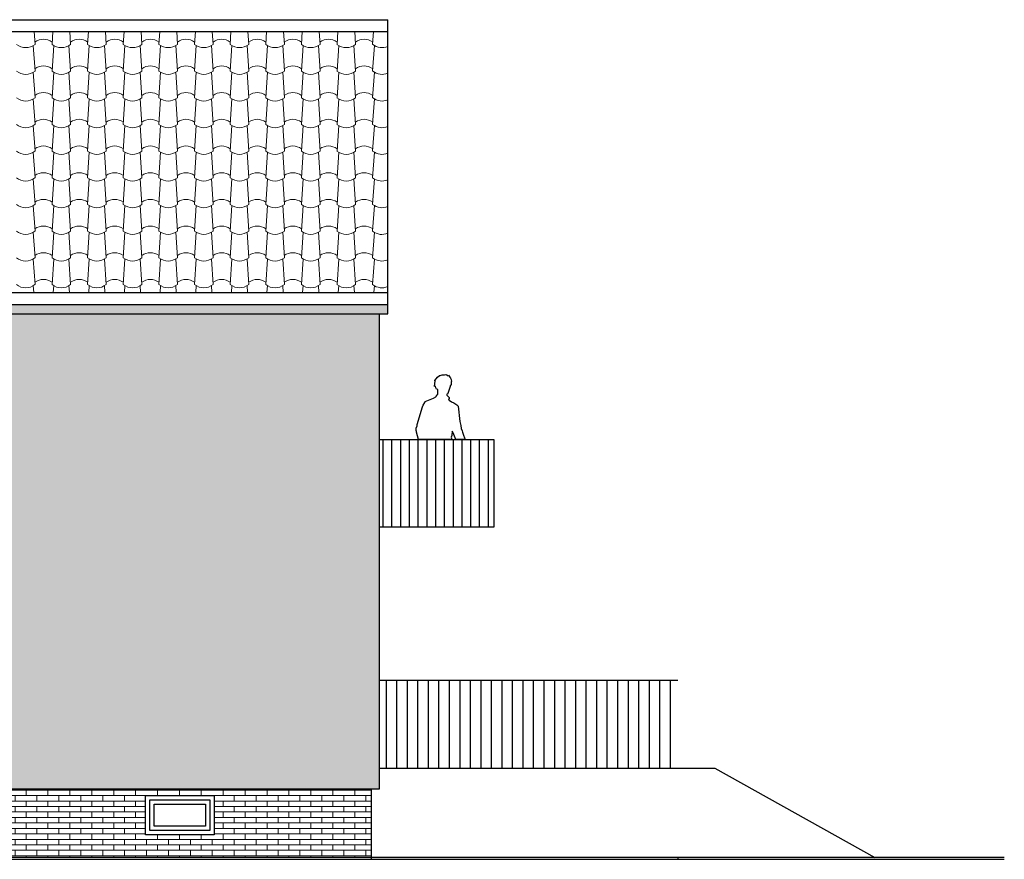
# Model space of a CAD drawing. Header units: millimetres. Extents: x 5 to 471, y 35 to 84.
# Tile 34 of 34: x 460 to 471, y 38 to 48. Entities that reach past the tile are written whole.
import ezdxf

# ---------------------------------------------------------------- set-up
doc = ezdxf.new("R2010")
doc.units = ezdxf.units.MM
doc.header["$MEASUREMENT"] = 0
for name, color, linetype in [('P_ZE_SCHNITT', 7, 'Continuous'), ('R_NT_DACH', 7, 'Continuous'), ('R_NT_FENSTER', 7, 'Continuous'), ('R_NT_HIDDEN', 7, 'Continuous'), ('R_NT_STAHL', 7, 'Continuous'), ('R_TR_BODEN', 7, 'Continuous'), ('R_TR_HIDDEN', 7, 'Continuous'), ('Schraffuren', 7, 'Continuous')]:
    doc.layers.add(name, color=color, linetype=linetype)
doc.linetypes.add('Terrainlinie', pattern='A,0,[1,Bl.Nr. 2.0011.Shx,S=0.000793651,R=0,X=0,Y=-0.043301],-0.1,0', length=0.1)

# ---------------------------------------------------------------- blocks, each defined once
blk = doc.blocks.new('*X366', base_point=(503.572, 39.407))
at = {"layer": 'Schraffuren', "color": 9, "linetype": 'Continuous', "lineweight": 18}
for p, q in [((460.29, 47.813), (460.3, 47.666)), ((460.503, 47.813), (460.494, 47.666)), ((460.696, 47.813), (460.706, 47.666)), ((460.91, 47.813), (460.9, 47.666)), ((461.103, 47.813), (461.113, 47.666)), ((461.316, 47.813), (461.306, 47.666)), ((461.509, 47.813), (461.519, 47.666)), ((461.723, 47.813), (461.713, 47.666)), ((461.916, 47.813), (461.925, 47.666)), ((462.129, 47.813), (462.119, 47.666)), ((462.322, 47.813), (462.332, 47.666)), ((462.535, 47.813), (462.526, 47.666)), ((462.728, 47.813), (462.738, 47.666)), ((462.942, 47.813), (462.932, 47.666)), ((463.135, 47.813), (463.145, 47.666)), ((463.348, 47.813), (463.338, 47.666)), ((463.541, 47.813), (463.551, 47.666)), ((463.755, 47.813), (463.745, 47.666)), ((463.948, 47.813), (463.957, 47.666)), ((464.161, 47.813), (464.151, 47.666)), ((460.28, 47.653), (460.3, 47.361)), ((460.513, 47.653), (460.494, 47.361)), ((460.687, 47.653), (460.706, 47.361)), ((460.919, 47.653), (460.9, 47.361)), ((461.093, 47.653), (461.113, 47.361)), ((461.326, 47.653), (461.306, 47.361)), ((461.5, 47.653), (461.519, 47.361)), ((461.732, 47.653), (461.713, 47.361)), ((461.906, 47.653), (461.925, 47.361)), ((462.139, 47.653), (462.119, 47.361)), ((462.312, 47.653), (462.332, 47.361)), ((462.545, 47.653), (462.526, 47.361)), ((462.719, 47.653), (462.738, 47.361)), ((462.951, 47.653), (462.932, 47.361)), ((463.125, 47.653), (463.145, 47.361)), ((463.358, 47.653), (463.338, 47.361)), ((463.532, 47.653), (463.551, 47.361)), ((463.764, 47.653), (463.745, 47.361)), ((463.938, 47.653), (463.957, 47.361)), ((464.171, 47.653), (464.151, 47.361)), ((460.28, 47.349), (460.3, 47.057)), ((460.513, 47.349), (460.494, 47.057)), ((460.687, 47.349), (460.706, 47.057)), ((460.919, 47.349), (460.9, 47.057)), ((461.093, 47.349), (461.113, 47.057)), ((461.326, 47.349), (461.306, 47.057)), ((461.5, 47.349), (461.519, 47.057)), ((461.732, 47.349), (461.713, 47.057)), ((461.906, 47.349), (461.925, 47.057)), ((462.139, 47.349), (462.119, 47.057)), ((462.312, 47.349), (462.332, 47.057)), ((462.545, 47.349), (462.526, 47.057)), ((462.719, 47.349), (462.738, 47.057)), ((462.951, 47.349), (462.932, 47.057)), ((463.125, 47.349), (463.145, 47.057)), ((463.358, 47.349), (463.338, 47.057)), ((463.532, 47.349), (463.551, 47.057)), ((463.764, 47.349), (463.745, 47.057)), ((463.938, 47.349), (463.957, 47.057)), ((464.171, 47.349), (464.151, 47.057)), ((460.28, 47.044), (460.3, 46.752)), ((460.513, 47.044), (460.494, 46.752)), ((460.687, 47.044), (460.706, 46.752)), ((460.919, 47.044), (460.9, 46.752)), ((461.093, 47.044), (461.113, 46.752)), ((461.326, 47.044), (461.306, 46.752)), ((461.5, 47.044), (461.519, 46.752)), ((461.732, 47.044), (461.713, 46.752)), ((461.906, 47.044), (461.925, 46.752)), ((462.139, 47.044), (462.119, 46.752)), ((462.312, 47.044), (462.332, 46.752)), ((462.545, 47.044), (462.526, 46.752)), ((462.719, 47.044), (462.738, 46.752)), ((462.951, 47.044), (462.932, 46.752)), ((463.125, 47.044), (463.145, 46.752)), ((463.358, 47.044), (463.338, 46.752)), ((463.532, 47.044), (463.551, 46.752)), ((463.764, 47.044), (463.745, 46.752)), ((463.938, 47.044), (463.957, 46.752)), ((464.171, 47.044), (464.151, 46.752)), ((460.28, 46.74), (460.3, 46.448)), ((460.513, 46.74), (460.494, 46.448)), ((460.687, 46.74), (460.706, 46.448)), ((460.919, 46.74), (460.9, 46.448)), ((461.093, 46.74), (461.113, 46.448)), ((461.326, 46.74), (461.306, 46.448)), ((461.5, 46.74), (461.519, 46.448)), ((461.732, 46.74), (461.713, 46.448)), ((461.906, 46.74), (461.925, 46.448)), ((462.139, 46.74), (462.119, 46.448)), ((462.312, 46.74), (462.332, 46.448)), ((462.545, 46.74), (462.526, 46.448)), ((462.719, 46.74), (462.738, 46.448)), ((462.951, 46.74), (462.932, 46.448)), ((463.125, 46.74), (463.145, 46.448)), ((463.358, 46.74), (463.338, 46.448)), ((463.532, 46.74), (463.551, 46.448)), ((463.764, 46.74), (463.745, 46.448)), ((463.938, 46.74), (463.957, 46.448)), ((464.171, 46.74), (464.151, 46.448)), ((460.28, 46.435), (460.3, 46.143)), ((460.513, 46.435), (460.494, 46.143)), ((460.687, 46.435), (460.706, 46.143)), ((460.919, 46.435), (460.9, 46.143)), ((461.093, 46.435), (461.113, 46.143)), ((461.326, 46.435), (461.306, 46.143)), ((461.5, 46.435), (461.519, 46.143)), ((461.732, 46.435), (461.713, 46.143)), ((461.906, 46.435), (461.925, 46.143)), ((462.139, 46.435), (462.119, 46.143)), ((462.312, 46.435), (462.332, 46.143)), ((462.545, 46.435), (462.526, 46.143)), ((462.719, 46.435), (462.738, 46.143)), ((462.951, 46.435), (462.932, 46.143)), ((463.125, 46.435), (463.145, 46.143)), ((463.358, 46.435), (463.338, 46.143)), ((463.532, 46.435), (463.551, 46.143)), ((463.764, 46.435), (463.745, 46.143)), ((463.938, 46.435), (463.957, 46.143)), ((464.171, 46.435), (464.151, 46.143)), ((460.28, 46.131), (460.3, 45.839)), ((460.513, 46.131), (460.494, 45.839)), ((460.687, 46.131), (460.706, 45.839)), ((460.919, 46.131), (460.9, 45.839)), ((461.093, 46.131), (461.113, 45.839)), ((461.326, 46.131), (461.306, 45.839)), ((461.5, 46.131), (461.519, 45.839)), ((461.732, 46.131), (461.713, 45.839)), ((461.906, 46.131), (461.925, 45.839)), ((462.139, 46.131), (462.119, 45.839)), ((462.312, 46.131), (462.332, 45.839)), ((462.545, 46.131), (462.526, 45.839)), ((462.719, 46.131), (462.738, 45.839)), ((462.951, 46.131), (462.932, 45.839)), ((463.125, 46.131), (463.145, 45.839)), ((463.358, 46.131), (463.338, 45.839)), ((463.532, 46.131), (463.551, 45.839)), ((463.764, 46.131), (463.745, 45.839)), ((463.938, 46.131), (463.957, 45.839)), ((464.171, 46.131), (464.151, 45.839)), ((460.28, 45.826), (460.3, 45.534)), ((460.513, 45.826), (460.494, 45.534)), ((460.687, 45.826), (460.706, 45.534)), ((460.919, 45.826), (460.9, 45.534)), ((461.093, 45.826), (461.113, 45.534)), ((461.326, 45.826), (461.306, 45.534)), ((461.5, 45.826), (461.519, 45.534)), ((461.732, 45.826), (461.713, 45.534)), ((461.906, 45.826), (461.925, 45.534)), ((462.139, 45.826), (462.119, 45.534)), ((462.312, 45.826), (462.332, 45.534)), ((462.545, 45.826), (462.526, 45.534)), ((462.719, 45.826), (462.738, 45.534)), ((462.951, 45.826), (462.932, 45.534)), ((463.125, 45.826), (463.145, 45.534)), ((463.358, 45.826), (463.338, 45.534)), ((463.532, 45.826), (463.551, 45.534)), ((463.764, 45.826), (463.745, 45.534)), ((463.938, 45.826), (463.957, 45.534)), ((464.171, 45.826), (464.151, 45.534)), ((460.28, 45.522), (460.3, 45.23)), ((460.513, 45.522), (460.494, 45.23)), ((460.687, 45.522), (460.706, 45.23)), ((460.919, 45.522), (460.9, 45.23)), ((461.093, 45.522), (461.113, 45.23)), ((461.326, 45.522), (461.306, 45.23)), ((461.5, 45.522), (461.519, 45.23)), ((461.732, 45.522), (461.713, 45.23)), ((461.906, 45.522), (461.925, 45.23)), ((462.139, 45.522), (462.119, 45.23)), ((462.312, 45.522), (462.332, 45.23)), ((462.545, 45.522), (462.526, 45.23)), ((462.719, 45.522), (462.738, 45.23)), ((462.951, 45.522), (462.932, 45.23)), ((463.125, 45.522), (463.145, 45.23)), ((463.358, 45.522), (463.338, 45.23)), ((463.532, 45.522), (463.551, 45.23)), ((463.764, 45.522), (463.745, 45.23)), ((463.938, 45.522), (463.957, 45.23)), ((464.171, 45.522), (464.151, 45.23)), ((460.28, 45.217), (460.3, 44.925)), ((460.513, 45.217), (460.494, 44.925)), ((460.687, 45.217), (460.706, 44.925)), ((460.919, 45.217), (460.9, 44.925)), ((461.093, 45.217), (461.113, 44.925)), ((461.326, 45.217), (461.306, 44.925)), ((461.5, 45.217), (461.519, 44.925)), ((461.732, 45.217), (461.713, 44.925)), ((461.906, 45.217), (461.925, 44.925)), ((462.139, 45.217), (462.119, 44.925)), ((462.312, 45.217), (462.332, 44.925)), ((462.545, 45.217), (462.526, 44.925)), ((462.719, 45.217), (462.738, 44.925)), ((462.951, 45.217), (462.932, 44.925)), ((463.125, 45.217), (463.145, 44.925)), ((463.358, 45.217), (463.338, 44.925)), ((463.532, 45.217), (463.551, 44.925)), ((463.764, 45.217), (463.745, 44.925)), ((463.938, 45.217), (463.957, 44.925)), ((464.171, 45.217), (464.151, 44.925)), ((460.28, 44.913), (460.285, 44.836)), ((460.513, 44.913), (460.508, 44.836)), ((460.687, 44.913), (460.692, 44.836)), ((460.919, 44.913), (460.914, 44.836)), ((461.093, 44.913), (461.098, 44.836)), ((461.326, 44.913), (461.321, 44.836)), ((461.5, 44.913), (461.505, 44.836)), ((461.732, 44.913), (461.727, 44.836)), ((461.906, 44.913), (461.911, 44.836)), ((462.139, 44.913), (462.133, 44.836)), ((462.312, 44.913), (462.317, 44.836)), ((462.545, 44.913), (462.54, 44.836)), ((462.719, 44.913), (462.724, 44.836)), ((462.951, 44.913), (462.946, 44.836)), ((463.125, 44.913), (463.13, 44.836)), ((463.358, 44.913), (463.353, 44.836)), ((463.532, 44.913), (463.537, 44.836)), ((463.764, 44.913), (463.759, 44.836)), ((463.938, 44.913), (463.943, 44.836)), ((464.171, 44.913), (464.165, 44.836))]:
    blk.add_line(p, q, dxfattribs=at)
for centre, start_param, end_param in [((460.194, 47.986), 2.678918, 3.604267), ((460.397, 47.368), 5.856101, 6.710269), ((460.6, 47.986), 2.678918, 3.604267), ((460.803, 47.368), 5.856101, 6.710269), ((461.006, 47.986), 2.678918, 3.604267), ((461.21, 47.368), 5.856101, 6.710269), ((461.413, 47.986), 2.678918, 3.604267), ((461.616, 47.368), 5.856101, 6.710269), ((461.819, 47.986), 2.678918, 3.604267), ((462.022, 47.368), 5.856101, 6.710269), ((462.226, 47.986), 2.678918, 3.604267), ((462.429, 47.368), 5.856101, 6.710269), ((462.632, 47.986), 2.678918, 3.604267), ((462.835, 47.368), 5.856101, 6.710269), ((463.038, 47.986), 2.678918, 3.604267), ((463.242, 47.368), 5.856101, 6.710269), ((463.445, 47.986), 2.678918, 3.604267), ((463.648, 47.368), 5.856101, 6.710269), ((463.851, 47.986), 2.678918, 3.604267), ((464.054, 47.368), 5.856101, 6.710269), ((464.258, 47.986), 2.678918, 3.425387), ((460.397, 47.063), 5.856101, 6.710269), ((460.803, 47.063), 5.856101, 6.710269), ((461.21, 47.063), 5.856101, 6.710269), ((461.616, 47.063), 5.856101, 6.710269), ((462.022, 47.063), 5.856101, 6.710269), ((462.429, 47.063), 5.856101, 6.710269), ((462.835, 47.063), 5.856101, 6.710269), ((463.242, 47.063), 5.856101, 6.710269), ((463.648, 47.063), 5.856101, 6.710269), ((464.054, 47.063), 5.856101, 6.710269), ((460.194, 47.681), 2.678918, 3.604267), ((460.6, 47.681), 2.678918, 3.604267), ((461.006, 47.681), 2.678918, 3.604267), ((461.413, 47.681), 2.678918, 3.604267), ((461.819, 47.681), 2.678918, 3.604267), ((462.226, 47.681), 2.678918, 3.604267), ((462.632, 47.681), 2.678918, 3.604267), ((463.038, 47.681), 2.678918, 3.604267), ((463.445, 47.681), 2.678918, 3.604267), ((463.851, 47.681), 2.678918, 3.604267), ((464.258, 47.681), 2.678918, 3.425431), ((460.397, 46.759), 5.856101, 6.710269), ((460.803, 46.759), 5.856101, 6.710269), ((461.21, 46.759), 5.856101, 6.710269), ((461.616, 46.759), 5.856101, 6.710269), ((462.022, 46.759), 5.856101, 6.710269), ((462.429, 46.759), 5.856101, 6.710269), ((462.835, 46.759), 5.856101, 6.710269), ((463.242, 46.759), 5.856101, 6.710269), ((463.648, 46.759), 5.856101, 6.710269), ((464.054, 46.759), 5.856101, 6.710269), ((460.194, 47.377), 2.678918, 3.604267), ((460.6, 47.377), 2.678918, 3.604267), ((461.006, 47.377), 2.678918, 3.604267), ((461.413, 47.377), 2.678918, 3.604267), ((461.819, 47.377), 2.678918, 3.604267), ((462.225, 47.377), 2.678918, 3.604267), ((462.632, 47.377), 2.678918, 3.604267), ((463.038, 47.377), 2.678918, 3.604267), ((463.445, 47.377), 2.678918, 3.604267), ((463.851, 47.377), 2.678918, 3.604267), ((464.258, 47.377), 2.678918, 3.425474), ((460.193, 47.072), 2.678918, 3.604267), ((460.397, 46.454), 5.856101, 6.710269), ((460.6, 47.072), 2.678918, 3.604267), ((460.803, 46.454), 5.856101, 6.710269), ((461.006, 47.072), 2.678918, 3.604267), ((461.209, 46.454), 5.856101, 6.710269), ((461.413, 47.072), 2.678918, 3.604267), ((461.616, 46.454), 5.856101, 6.710269), ((461.819, 47.072), 2.678918, 3.604267), ((462.022, 46.454), 5.856101, 6.710269), ((462.225, 47.072), 2.678918, 3.604267), ((462.429, 46.454), 5.856101, 6.710269), ((462.632, 47.072), 2.678918, 3.604267), ((462.835, 46.454), 5.856101, 6.710269), ((463.038, 47.072), 2.678918, 3.604267), ((463.241, 46.454), 5.856101, 6.710269), ((463.445, 47.072), 2.678918, 3.604267), ((463.648, 46.454), 5.856101, 6.710269), ((463.851, 47.072), 2.678918, 3.604267), ((464.054, 46.454), 5.856101, 6.710269), ((464.257, 47.072), 2.678918, 3.425518), ((460.397, 46.15), 5.856101, 6.710269), ((460.803, 46.15), 5.856101, 6.710269), ((461.209, 46.15), 5.856101, 6.710269), ((461.616, 46.15), 5.856101, 6.710269), ((462.022, 46.15), 5.856101, 6.710269), ((462.429, 46.15), 5.856101, 6.710269), ((462.835, 46.15), 5.856101, 6.710269), ((463.241, 46.15), 5.856101, 6.710269), ((463.648, 46.15), 5.856101, 6.710269), ((464.054, 46.15), 5.856101, 6.710269), ((460.193, 46.768), 2.678918, 3.604267), ((460.6, 46.768), 2.678918, 3.604267), ((461.006, 46.768), 2.678918, 3.604267), ((461.413, 46.768), 2.678918, 3.604267), ((461.819, 46.768), 2.678918, 3.604267), ((462.225, 46.768), 2.678918, 3.604267), ((462.632, 46.768), 2.678918, 3.604267), ((463.038, 46.768), 2.678918, 3.604267), ((463.445, 46.768), 2.678918, 3.604267), ((463.851, 46.768), 2.678918, 3.604267), ((464.257, 46.768), 2.678918, 3.425562), ((460.397, 45.845), 5.856101, 6.710269), ((460.803, 45.845), 5.856101, 6.710269), ((461.209, 45.845), 5.856101, 6.710269), ((461.616, 45.845), 5.856101, 6.710269), ((462.022, 45.845), 5.856101, 6.710269), ((462.429, 45.845), 5.856101, 6.710269), ((462.835, 45.845), 5.856101, 6.710269), ((463.241, 45.845), 5.856101, 6.710269), ((463.648, 45.845), 5.856101, 6.710269), ((464.054, 45.845), 5.856101, 6.710269), ((460.193, 46.463), 2.678918, 3.604267), ((460.6, 46.463), 2.678918, 3.604267), ((461.006, 46.463), 2.678918, 3.604267), ((461.413, 46.463), 2.678918, 3.604267), ((461.819, 46.463), 2.678918, 3.604267), ((462.225, 46.463), 2.678918, 3.604267), ((462.632, 46.463), 2.678918, 3.604267), ((463.038, 46.463), 2.678918, 3.604267), ((463.445, 46.463), 2.678918, 3.604267), ((463.851, 46.463), 2.678918, 3.604267), ((464.257, 46.463), 2.678918, 3.425606), ((460.193, 46.159), 2.678918, 3.604267), ((460.397, 45.541), 5.856101, 6.710269), ((460.6, 46.159), 2.678918, 3.604267), ((460.803, 45.541), 5.856101, 6.710269), ((461.006, 46.159), 2.678918, 3.604267), ((461.209, 45.541), 5.856101, 6.710269), ((461.413, 46.159), 2.678918, 3.604267), ((461.616, 45.541), 5.856101, 6.710269), ((461.819, 46.159), 2.678918, 3.604267), ((462.022, 45.541), 5.856101, 6.710269), ((462.225, 46.159), 2.678918, 3.604267), ((462.429, 45.541), 5.856101, 6.710269), ((462.632, 46.159), 2.678918, 3.604267), ((462.835, 45.541), 5.856101, 6.710269), ((463.038, 46.159), 2.678918, 3.604267), ((463.241, 45.541), 5.856101, 6.710269), ((463.445, 46.159), 2.678918, 3.604267), ((463.648, 45.541), 5.856101, 6.710269), ((463.851, 46.159), 2.678918, 3.604267), ((464.054, 45.541), 5.856101, 6.710269), ((464.257, 46.159), 2.678918, 3.425649), ((460.397, 45.236), 5.856101, 6.710269), ((460.803, 45.236), 5.856101, 6.710269), ((461.209, 45.236), 5.856101, 6.710269), ((461.616, 45.236), 5.856101, 6.710269), ((462.022, 45.236), 5.856101, 6.710269), ((462.429, 45.236), 5.856101, 6.710269), ((462.835, 45.236), 5.856101, 6.710269), ((463.241, 45.236), 5.856101, 6.710269), ((463.648, 45.236), 5.856101, 6.710269), ((464.054, 45.236), 5.856101, 6.710269), ((460.193, 45.854), 2.678918, 3.604267), ((460.6, 45.854), 2.678918, 3.604267), ((461.006, 45.854), 2.678918, 3.604267), ((461.413, 45.854), 2.678918, 3.604267), ((461.819, 45.854), 2.678918, 3.604267), ((462.225, 45.854), 2.678918, 3.604267), ((462.632, 45.854), 2.678918, 3.604267), ((463.038, 45.854), 2.678918, 3.604267), ((463.445, 45.854), 2.678918, 3.604267), ((463.851, 45.854), 2.678918, 3.604267), ((464.257, 45.854), 2.678918, 3.425693), ((460.397, 44.932), 5.856101, 6.710269), ((460.803, 44.932), 5.856101, 6.710269), ((461.209, 44.932), 5.856101, 6.710269), ((461.616, 44.932), 5.856101, 6.710269), ((462.022, 44.932), 5.856101, 6.710269), ((462.429, 44.932), 5.856101, 6.710269), ((462.835, 44.932), 5.856101, 6.710269), ((463.241, 44.932), 5.856101, 6.710269), ((463.648, 44.932), 5.856101, 6.710269), ((464.054, 44.932), 5.856101, 6.710269), ((460.193, 45.55), 2.678918, 3.604267), ((460.6, 45.55), 2.678918, 3.604267), ((461.006, 45.55), 2.678918, 3.604267), ((461.413, 45.55), 2.678918, 3.604267), ((461.819, 45.55), 2.678918, 3.604267), ((462.225, 45.55), 2.678918, 3.604267), ((462.632, 45.55), 2.678918, 3.604267), ((463.038, 45.55), 2.678918, 3.604267), ((463.445, 45.55), 2.678918, 3.604267), ((463.851, 45.55), 2.678918, 3.604267), ((464.257, 45.55), 2.678918, 3.425737), ((460.397, 44.627), 5.856101, 6.710269), ((460.803, 44.627), 5.856101, 6.710269), ((461.209, 44.627), 5.856101, 6.710269), ((461.616, 44.627), 5.856101, 6.710269), ((462.022, 44.627), 5.856101, 6.710269), ((462.429, 44.627), 5.856101, 6.710269), ((462.835, 44.627), 5.856101, 6.710269), ((463.241, 44.627), 5.856101, 6.710269), ((463.648, 44.627), 5.856101, 6.710269), ((464.054, 44.627), 5.856101, 6.710269), ((460.193, 45.245), 2.678918, 3.604267), ((460.6, 45.245), 2.678918, 3.604267), ((461.006, 45.245), 2.678918, 3.604267), ((461.413, 45.245), 2.678918, 3.604267), ((461.819, 45.245), 2.678918, 3.604267), ((462.225, 45.245), 2.678918, 3.604267), ((462.632, 45.245), 2.678918, 3.604267), ((463.038, 45.245), 2.678918, 3.604267), ((463.445, 45.245), 2.678918, 3.604267), ((463.851, 45.245), 2.678918, 3.604267), ((464.257, 45.245), 2.678918, 3.42578)]:
    blk.add_ellipse(centre, major_axis=(0, 0.357), ratio=0.666667, start_param=start_param, end_param=end_param, dxfattribs=at)
blk = doc.blocks.new('Schraffur_2_3', base_point=(503.572, 39.407))
at = {"layer": 'Schraffuren', "color": 255, "linetype": 'Continuous', "lineweight": 18}
for p, q in [((464.324, 47.813), (459.884, 47.813)), ((464.324, 44.836), (464.324, 47.813)), ((452.954, 44.836), (464.324, 44.836))]:
    blk.add_line(p, q, dxfattribs=at)
at = {"layer": 'Schraffuren', "color": 9, "linetype": 'Continuous', "lineweight": 18}
blk.add_blockref('*X366', (503.572, 39.407), dxfattribs=at)

msp = doc.modelspace()

# ---------------------------------------------------------------- hatches: boundary and pattern name
at = {"layer": 'Schraffuren', "linetype": 'Continuous', "lineweight": 13}
msp.add_hatch(color=7, dxfattribs=at).paths.add_polyline_path([(464.32423, 44.5905), (464.32423, 44.69825), (452.95423, 44.69825), (452.95423, 44.5905)], flags=0)
at = {"layer": 'Schraffuren', "linetype": 'Continuous', "lineweight": 18}
h = msp.add_hatch(dxfattribs=at)
h.set_pattern_fill('Zement_gebunden_0003', color=9, style=0, pattern_type=2)
h.set_pattern_definition([(45, (503.57173, 39.406745), (-0.05303301, 0.05303301), [0, -0.075])])
h.paths.add_polyline_path([(453.05423, 39.16674), (464.22423, 39.16674), (464.22423, 44.5905), (453.05423, 44.5905)], flags=0)
h.paths.add_polyline_path([(455.96923, 40.16674), (454.68423, 40.16674), (454.68423, 41.62674), (455.96923, 41.62674)], flags=0)
h.paths.add_polyline_path([(455.96923, 42.91674), (454.68423, 42.91674), (454.68423, 44.37674), (455.96923, 44.37674)], flags=0)
h.paths.add_polyline_path([(457.80923, 40.16674), (457.80923, 41.62674), (459.09423, 41.62674), (459.09423, 40.16674)], flags=0)
h.paths.add_polyline_path([(459.09423, 42.91674), (457.80923, 42.91674), (457.80923, 44.37674), (459.09423, 44.37674)], flags=0)
at = {"layer": 'Schraffuren', "linetype": 'Continuous'}
h = msp.add_hatch(dxfattribs=at)
h.set_pattern_fill('Holz_Schalung__stehend___84', color=256, style=0, pattern_type=2)
h.set_pattern_definition([(90, (503.57173, 39.40674), (-0.1, 0), [])])
h.paths.add_polyline_path([(464.22423, 42.15674), (465.53423, 42.15674), (465.53423, 43.15674), (464.22423, 43.15674)], flags=0)
at = {"layer": 'Schraffuren', "linetype": 'Continuous', "lineweight": 18}
h = msp.add_hatch(dxfattribs=at)
h.set_pattern_fill('MW_Verband__Läufer__DF_0003', color=9, style=0, pattern_type=2)
h.set_pattern_definition([(0, (503.57173, 39.406745), (0, 0.0625), []), (90, (503.57173, 39.40674), (-0.25, 0), [0.0625, -0.0625]), (90, (503.69673, 39.46924), (-0.25, 0), [0.0625, -0.0625])])
h.paths.add_polyline_path([(453.14423, 39.16674), (453.14423, 38.38674), (464.13423, 38.38674), (464.13423, 39.16674)], flags=0)
h.paths.add_polyline_path([(455.71923, 38.64674), (454.93423, 38.64674), (454.93423, 39.09674), (455.71923, 39.09674)], flags=0)
h.paths.add_polyline_path([(458.05923, 38.64674), (458.05923, 39.09674), (458.84423, 39.09674), (458.84423, 38.64674)], flags=0)
h.paths.add_polyline_path([(462.34423, 38.64674), (461.55923, 38.64674), (461.55923, 39.09674), (462.34423, 39.09674)], flags=0)

# ---------------------------------------------------------------- linework, layer by layer
at = {"layer": 'P_ZE_SCHNITT', "linetype": 'Continuous', "flags": 128}
msp.add_lwpolyline([(464.67535, 43.15674), (464.65097, 43.24087), (464.65097, 43.2484), (464.64804, 43.25934), (464.64804, 43.28603), (464.65789, 43.31283), (464.66, 43.32969), (464.71919, 43.53056), (464.72656, 43.54834), (464.74487, 43.58006), (464.75127, 43.59082), (464.8437, 43.62828), (464.8721, 43.64468), (464.88687, 43.67027), (464.89417, 43.66886), (464.89417, 43.72713), (464.88116, 43.72973), (464.8719, 43.74578), (464.8667, 43.76517), (464.85671, 43.76042), (464.86607, 43.82702), (464.85983, 43.82494), (464.86035, 43.8317), (464.89081, 43.86745), (464.91485, 43.88752), (464.91966, 43.88626), (464.94615, 43.89696), (464.96332, 43.89704), (464.97276, 43.89704), (464.98595, 43.89866), (464.9989, 43.89525), (465.01253, 43.8846), (465.01495, 43.89028), (465.03145, 43.86839), (465.03622, 43.8694), (465.0397, 43.85755), (465.04789, 43.84152), (465.05242, 43.81852), (465.04807, 43.81417), (465.04542, 43.77956), (465.04249, 43.78082), (465.04094, 43.76981), (465.03538, 43.77287), (465.03538, 43.76242), (465.01077, 43.68297), (465.00564, 43.6764), (464.99863, 43.67357), (464.99863, 43.66155), (465.01078, 43.65205), (465.02282, 43.63608), (465.02282, 43.62363), (465.01739, 43.61475), (465.02489, 43.60479), (465.05046, 43.58764), (465.07669, 43.5765), (465.11276, 43.5544), (465.12494, 43.53823), (465.14638, 43.36351), (465.15802, 43.31521), (465.16193, 43.28336), (465.17341, 43.25495), (465.17532, 43.23933), (465.19018, 43.1949), (465.19596, 43.18948), (465.20499, 43.15674), (465.10203, 43.15674), (465.07142, 43.23251), (465.05939, 43.25343), (465.05434, 43.20212), (465.04856, 43.18334), (465.0547, 43.15674)], close=True, dxfattribs=at)
at = {"layer": 'R_NT_DACH', "linetype": 'Continuous'}
for p, q in [((459.88423, 47.94771), (464.32423, 47.94771)), ((464.32423, 44.5905), (464.32423, 47.94771)), ((459.88423, 47.81321), (464.32423, 47.81321)), ((452.95423, 44.83641), (464.32423, 44.83641)), ((452.95423, 44.69825), (464.32423, 44.69825)), ((452.95423, 44.5905), (464.32423, 44.5905))]:
    msp.add_line(p, q, dxfattribs=at)
at = {"layer": 'R_NT_FENSTER', "linetype": 'Continuous'}
for p, q in [((461.55923, 39.09674), (462.34423, 39.09674)), ((461.55923, 38.64674), (461.55923, 39.09674)), ((462.34423, 39.09674), (462.34423, 38.64674)), ((461.60923, 39.04674), (462.29423, 39.04674)), ((461.60923, 38.69674), (461.60923, 39.04674)), ((461.65923, 38.99674), (462.24447, 38.99674)), ((461.65923, 38.74674), (461.65923, 38.99674)), ((462.24447, 38.99674), (462.24447, 38.74674)), ((462.29423, 39.04674), (462.29423, 38.69674)), ((462.34423, 38.64674), (461.55923, 38.64674)), ((462.29423, 38.69674), (461.60923, 38.69674)), ((462.24447, 38.74674), (461.65923, 38.74674))]:
    msp.add_line(p, q, dxfattribs=at)
at = {"layer": 'R_NT_HIDDEN', "linetype": 'Continuous'}
for p, q in [((464.22423, 43.15674), (465.53423, 43.15674)), ((465.53423, 43.15674), (465.53423, 42.15674)), ((465.53423, 42.15674), (464.22423, 42.15674)), ((464.22423, 39.40674), (467.63423, 39.40674)), ((467.63423, 39.40674), (468.05616, 39.40674)), ((468.05616, 39.40674), (469.87893, 38.38674)), ((464.22423, 39.16674), (453.05423, 39.16674)), ((467.63423, 38.38674), (467.63423, 38.36674))]:
    msp.add_line(p, q, dxfattribs=at)
at = {"layer": 'R_NT_STAHL', "linetype": 'Continuous'}
for p, q in [((467.63423, 40.40674), (464.22423, 40.40674)), ((464.30809, 39.40674), (464.30809, 40.40674)), ((464.42809, 39.40674), (464.42809, 40.40674)), ((464.54809, 39.40674), (464.54809, 40.40674)), ((464.66809, 39.40674), (464.66809, 40.40674)), ((464.78809, 39.40674), (464.78809, 40.40674)), ((464.90809, 39.40674), (464.90809, 40.40674)), ((465.02809, 39.40674), (465.02809, 40.40674)), ((465.14809, 39.40674), (465.14809, 40.40674)), ((465.26809, 39.40674), (465.26809, 40.40674)), ((465.38809, 39.40674), (465.38809, 40.40674)), ((465.50809, 39.40674), (465.50809, 40.40674)), ((465.62809, 39.40674), (465.62809, 40.40674)), ((465.74809, 39.40674), (465.74809, 40.40674)), ((465.86809, 39.40674), (465.86809, 40.40674)), ((465.98809, 39.40674), (465.98809, 40.40674)), ((466.10809, 39.40674), (466.10809, 40.40674)), ((466.22809, 39.40674), (466.22809, 40.40674)), ((466.34809, 39.40674), (466.34809, 40.40674)), ((466.46809, 39.40674), (466.46809, 40.40674)), ((466.58809, 39.40674), (466.58809, 40.40674)), ((466.70809, 39.40674), (466.70809, 40.40674)), ((466.82809, 39.40674), (466.82809, 40.40674)), ((466.94809, 39.40674), (466.94809, 40.40674)), ((467.06809, 39.40674), (467.06809, 40.40674)), ((467.18809, 39.40674), (467.18809, 40.40674)), ((467.30809, 39.40674), (467.30809, 40.40674)), ((467.42809, 39.40674), (467.42809, 40.40674)), ((467.54809, 39.40674), (467.54809, 40.40674))]:
    msp.add_line(p, q, dxfattribs=at)
at = {"layer": 'R_TR_BODEN', "linetype": 'Continuous'}
msp.add_line((471.35719, 38.38674), (447.31063, 38.38674), dxfattribs=at)
at = {"layer": 'R_TR_BODEN', "linetype": 'Terrainlinie'}
msp.add_line((447.31063, 38.36674), (471.35719, 38.36674), dxfattribs=at)
at = {"layer": 'R_TR_HIDDEN', "linetype": 'Continuous'}
for p, q in [((464.22423, 44.5905), (464.22423, 39.16674)), ((464.13423, 39.16674), (464.13423, 38.36674))]:
    msp.add_line(p, q, dxfattribs=at)
at = {"layer": 'Schraffuren', "color": 255, "linetype": 'Continuous', "lineweight": 18, "flags": 128}
for points in [[(464.32423, 44.5905), (464.32423, 44.69825), (452.95423, 44.69825), (452.95423, 44.5905)], [(453.05423, 39.16674), (464.22423, 39.16674), (464.22423, 44.5905), (453.05423, 44.5905)], [(464.22423, 42.15674), (465.53423, 42.15674), (465.53423, 43.15674), (464.22423, 43.15674)], [(453.14423, 39.16674), (453.14423, 38.38674), (464.13423, 38.38674), (464.13423, 39.16674)], [(462.34423, 38.64674), (461.55923, 38.64674), (461.55923, 39.09674), (462.34423, 39.09674)]]:
    msp.add_lwpolyline(points, close=True, dxfattribs=at)

# ---------------------------------------------------------------- block references
at = {"layer": 'Schraffuren', "color": 9, "linetype": 'Continuous', "lineweight": 18}
msp.add_blockref('Schraffur_2_3', (503.57173, 39.40674), dxfattribs=at)

doc.saveas('drawing.dxf')
